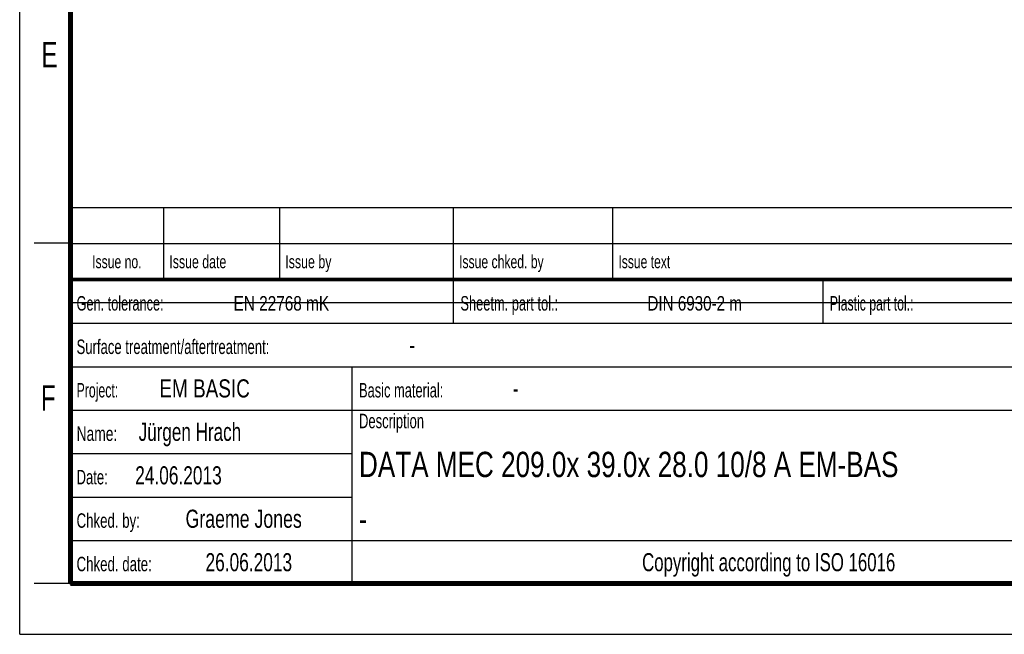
# Model space of a CAD drawing. Header units: millimetres. Extents: x 0 to 210, y 0 to 297.
# Tile 1 of 15: x 0 to 136, y 0 to 85. Entities that reach past the tile are written whole.
import ezdxf
from ezdxf.enums import TextEntityAlignment as Align

# ---------------------------------------------------------------- set-up
doc = ezdxf.new("R2010")
doc.units = ezdxf.units.MM
doc.header["$LTSCALE"] = 19.36
doc.layers.get('0').update_dxf_attribs({"linetype": 'CONTINUOUS'})
doc.layers.add('Z_NOTICE', color=7, linetype='CONTINUOUS')
doc.styles.add('TEXTSTYLE_2', font='txt', dxfattribs={"width": 0.75})

msp = doc.modelspace()

# ---------------------------------------------------------------- linework, layer by layer
at = {"color": 2, "linetype": 'CONTINUOUS'}
for p, q in [((0, 0), (0, 297)), ((6.914, 48.96), (6.914, 58.96)), ((6.914, 58.96), (202.914, 58.96)), ((19.914, 48.96), (19.914, 58.96)), ((35.914, 48.96), (35.914, 58.96)), ((59.914, 48.96), (59.914, 58.96)), ((81.914, 48.96), (81.914, 58.96)), ((7, 54), (2, 54)), ((6.914, 53.96), (202.914, 53.96)), ((6.914, 6.96), (6.914, 48.96)), ((6.914, 48.96), (202.914, 48.96)), ((6.914, 48.96), (202.914, 48.96)), ((59.914, 42.96), (59.914, 48.96)), ((110.914, 42.96), (110.914, 48.96)), ((6.914, 42.96), (202.914, 42.96)), ((6.914, 36.96), (181.914, 36.96)), ((45.914, 6.96), (45.914, 36.96)), ((6.914, 30.96), (202.914, 30.96)), ((6.914, 24.96), (45.914, 24.96)), ((6.914, 18.96), (45.914, 18.96)), ((6.914, 12.96), (160.914, 12.96)), ((7, 7), (2, 7)), ((6.914, 6.96), (202.914, 6.96)), ((0, 0), (210, 0))]:
    msp.add_line(p, q, dxfattribs=at)
at = {"color": 7, "linetype": 'CONTINUOUS'}
msp.add_line((7.1, 45.829), (160.431, 45.819), dxfattribs=at)
for points, const_width in [([(7, 7), (7, 290)], 0.7), ([(7, 49), (203, 49)], 0.5), ([(7, 7), (203, 7)], 0.7)]:
    msp.add_lwpolyline(points, dxfattribs=dict(at, const_width=const_width))

# ---------------------------------------------------------------- texts
at = {"color": 5, "linetype": 'CONTINUOUS', "style": 'TEXTSTYLE_2', "width": 0.714286}
for s, p in [('E', (3.002, 78.302)), ('F', (2.922, 30.897))]:
    msp.add_text(s, height=3.5, dxfattribs=at).set_placement(p)
at = {"layer": 'Z_NOTICE', "color": 5, "linetype": 'CONTINUOUS', "style": 'TEXTSTYLE_2'}
for s, height, width, p in [('Issue no.', 1.8, 0.698413, (13.414, 50.56)), ('Copyright according to ISO 16016', 2.5, 0.694196, (103.414, 8.71))]:
    msp.add_text(s, height=height, dxfattribs=dict(at, width=width)).set_placement(p, align=Align.CENTER)
for s, height, width, p in [('Issue date ', 1.8, 0.707792, (20.664, 50.56)), ('Issue by ', 1.8, 0.71164, (36.664, 50.56)), ('Issue chked. by', 1.8, 0.698413, (60.664, 50.56)), ('Issue text ', 1.8, 0.694805, (82.664, 50.56)), ('Gen. tolerance:', 2, 0.657143, (7.851, 44.71)), ('EN 22768 mK', 2, 0.792208, (29.53, 44.71)), ('Sheetm. part tol.:', 2, 0.662698, (60.851, 44.71)), ('DIN 6930-2 m', 2, 0.78373, (86.672, 44.71)), ('Plastic part tol.:', 2, 0.632275, (111.851, 44.71)), ('Surface treatment/aftertreatment: ', 2, 0.67577, (7.851, 38.71)), ('-', 2.5, 0.714286, (53.803, 38.71)), ('Project: ', 2, 0.634921, (7.851, 32.71)), ('EM BASIC', 2.5, 0.782738, (19.28, 32.71)), ('Basic material: ', 2, 0.66369, (46.851, 32.71)), ('-', 2.5, 0.714286, (68.089, 32.71)), ('Description', 2, 0.670996, (46.851, 28.46)), ('Name: ', 2, 0.714286, (7.851, 26.71)), ('Jürgen Hrach', 2.5, 0.705357, (16.422, 26.71)), ('24.06.2013', 2.5, 0.714286, (15.946, 20.71)), ('Date: ', 2, 0.674603, (7.851, 20.71)), ('Chked. by: ', 2, 0.683983, (7.851, 14.71)), ('Graeme Jones', 2.5, 0.732143, (22.899, 14.71)), ('Chked. date: ', 2, 0.684982, (7.851, 8.71)), ('26.06.2013', 2.5, 0.714286, (25.661, 8.71))]:
    msp.add_text(s, height=height, dxfattribs=dict(at, width=width)).set_placement(p)
at = {"layer": 'Z_NOTICE', "color": 7, "linetype": 'CONTINUOUS', "style": 'TEXTSTYLE_2'}
for s, width, p in [('DATA MEC 209.0x 39.0x 28.0 10/8 A EM-BAS', 0.769643, (46.851, 21.71)), ('-', 0.714286, (46.851, 14.21))]:
    msp.add_text(s, height=3.5, dxfattribs=dict(at, width=width)).set_placement(p)

doc.saveas('drawing.dxf')
